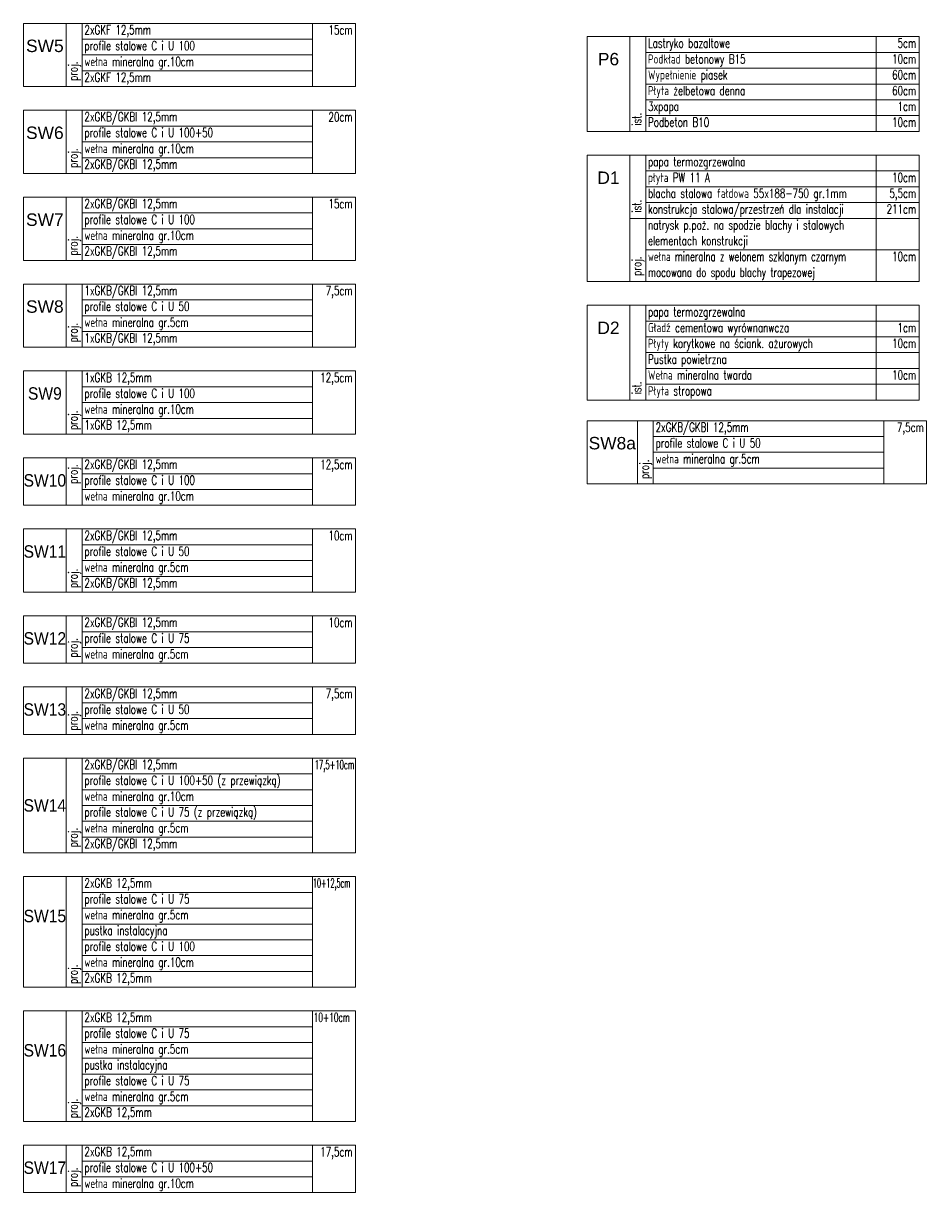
# Model space of a CAD drawing. Header units: centimetres. Extents: x -10702 to 24628, y -4437 to 19798.
# Tile 2 of 92: x -10702 to -6703, y 573 to 5753. Entities that reach past the tile are written whole.
import ezdxf
from ezdxf.enums import TextEntityAlignment as Align

# ---------------------------------------------------------------- set-up
doc = ezdxf.new("R2010")
doc.units = ezdxf.units.CM
doc.layers.get('0').update_dxf_attribs({"color": 8})
for name, color, linetype in [('ARCH_INFO_OPISY', 8, 'Continuous'), ('D1$0$ARCH_INFO_OPISY', 8, 'Continuous'), ('D2$0$ARCH_INFO_OPISY', 8, 'Continuous'), ('P6$0$ARCH_INFO_OPISY', 8, 'Continuous'), ('przegrody dla rzutów$0$RYSUNKOWE_XREF', 8, 'Continuous'), ('SW10$0$ARCH_INFO_OPISY', 8, 'Continuous'), ('SW11$0$ARCH_INFO_OPISY', 8, 'Continuous'), ('SW12$0$ARCH_INFO_OPISY', 8, 'Continuous'), ('SW13$0$ARCH_INFO_OPISY', 8, 'Continuous'), ('SW14$0$ARCH_INFO_OPISY', 8, 'Continuous'), ('SW15$0$ARCH_INFO_OPISY', 8, 'Continuous'), ('SW16$0$ARCH_INFO_OPISY', 8, 'Continuous'), ('SW17$0$ARCH_INFO_OPISY', 8, 'Continuous'), ('SW5$0$ARCH_INFO_OPISY', 8, 'Continuous'), ('SW6$0$ARCH_INFO_OPISY', 8, 'Continuous'), ('SW7$0$ARCH_INFO_OPISY', 8, 'Continuous'), ('SW8$0$ARCH_INFO_OPISY', 8, 'Continuous'), ('SW9$0$ARCH_INFO_OPISY', 8, 'Continuous')]:
    doc.layers.add(name, color=color, linetype=linetype)
for name, color, linetype, lineweight in [('ARCH_TABELKA', 8, 'Continuous', 5), ('D1$0$ARCH_TABELKA', 8, 'Continuous', 5), ('D2$0$ARCH_TABELKA', 8, 'Continuous', 5), ('P6$0$ARCH_TABELKA', 8, 'Continuous', 5), ('SW10$0$ARCH_TABELKA', 8, 'Continuous', 5), ('SW11$0$ARCH_TABELKA', 8, 'Continuous', 5), ('SW12$0$ARCH_TABELKA', 8, 'Continuous', 5), ('SW13$0$ARCH_TABELKA', 8, 'Continuous', 5), ('SW14$0$ARCH_TABELKA', 8, 'Continuous', 5), ('SW15$0$ARCH_TABELKA', 8, 'Continuous', 5), ('SW16$0$ARCH_TABELKA', 8, 'Continuous', 5), ('SW17$0$ARCH_TABELKA', 8, 'Continuous', 5), ('SW5$0$ARCH_TABELKA', 8, 'Continuous', 5), ('SW6$0$ARCH_TABELKA', 8, 'Continuous', 5), ('SW7$0$ARCH_TABELKA', 8, 'Continuous', 5), ('SW8$0$ARCH_TABELKA', 8, 'Continuous', 5), ('SW9$0$ARCH_TABELKA', 8, 'Continuous', 5)]:
    doc.layers.add(name, color=color, linetype=linetype, lineweight=lineweight)
doc.styles.add('Arial', font='arial.ttf')
doc.styles.add('D1$0$Arial', font='arial.ttf')
doc.styles.add('D1$0$Romans', font='Romans.shx')
doc.styles.add('D2$0$Arial', font='arial.ttf')
doc.styles.add('D2$0$Romans', font='Romans.shx')
doc.styles.add('P6$0$Arial', font='arial.ttf')
doc.styles.add('P6$0$Romans', font='Romans.shx')
doc.styles.add('Romans', font='Romans.shx')
doc.styles.add('SW10$0$Arial', font='arial.ttf')
doc.styles.add('SW10$0$Romans', font='Romans.shx')
doc.styles.add('SW11$0$Arial', font='arial.ttf')
doc.styles.add('SW11$0$Romans', font='Romans.shx')
doc.styles.add('SW12$0$Arial', font='arial.ttf')
doc.styles.add('SW12$0$Romans', font='Romans.shx')
doc.styles.add('SW13$0$Arial', font='arial.ttf')
doc.styles.add('SW13$0$Romans', font='Romans.shx')
doc.styles.add('SW14$0$Arial', font='arial.ttf')
doc.styles.add('SW14$0$Romans', font='Romans.shx')
doc.styles.add('SW15$0$Arial', font='arial.ttf')
doc.styles.add('SW15$0$Romans', font='Romans.shx')
doc.styles.add('SW16$0$Arial', font='arial.ttf')
doc.styles.add('SW16$0$Romans', font='Romans.shx')
doc.styles.add('SW17$0$Arial', font='arial.ttf')
doc.styles.add('SW17$0$Romans', font='Romans.shx')
doc.styles.add('SW5$0$Arial', font='arial.ttf')
doc.styles.add('SW5$0$Romans', font='Romans.shx')
doc.styles.add('SW6$0$Arial', font='arial.ttf')
doc.styles.add('SW6$0$Romans', font='Romans.shx')
doc.styles.add('SW7$0$Arial', font='arial.ttf')
doc.styles.add('SW7$0$Romans', font='Romans.shx')
doc.styles.add('SW8$0$Arial', font='arial.ttf')
doc.styles.add('SW8$0$Romans', font='Romans.shx')
doc.styles.add('SW9$0$Arial', font='arial.ttf')
doc.styles.add('SW9$0$Romans', font='Romans.shx')

# ---------------------------------------------------------------- blocks, each defined once
blk = doc.blocks.new('SW5')
at = {"layer": 'SW5$0$ARCH_TABELKA'}
blk.add_line((-44422, 3093.3), (-44422, 2813.3), dxfattribs=at)
blk.add_lwpolyline([(-45702, 3093.3), (-44232, 3093.3), (-44232, 2813.3), (-45702, 2813.3)], close=True, dxfattribs=at)
for points in [[(-45512, 3093.3), (-45512, 2813.3)], [(-45442, 3093.3), (-45442, 2813.3)], [(-45442, 3023.3), (-44422, 3023.3)], [(-45442, 2953.3), (-44422, 2953.3)], [(-45442, 2883.3), (-44422, 2883.3)]]:
    blk.add_lwpolyline(points, dxfattribs=at)
at = {"layer": 'SW5$0$ARCH_INFO_OPISY', "color": 191, "style": 'SW5$0$Romans', "width": 0.7}
for s, p in [('2xGKF 12,5mm  ', (-45431.9, 3044.4)), ('profile stalowe C i U 100', (-45431.9, 2974.4)), ('wełna mineralna gr.10cm', (-45432, 2904)), ('2xGKF 12,5mm  ', (-45431.9, 2834.4))]:
    blk.add_text(s, height=40.5, dxfattribs=at).set_placement(p)
blk.add_text('15cm', height=40.5, dxfattribs=at).set_placement((-44244.3, 3044), align=Align.RIGHT)
blk.add_text('proj.', height=40.5, rotation=90, dxfattribs=at).set_placement((-45461.8, 2838.5))
at = {"layer": 'SW5$0$ARCH_INFO_OPISY', "color": 191, "insert": (-45607, 2993.3), "char_height": 55, "width": 190, "attachment_point": 5, "style": 'SW5$0$Arial'}
blk.add_mtext('SW5', dxfattribs=at)
blk = doc.blocks.new('SW6')
at = {"layer": 'SW6$0$ARCH_TABELKA'}
blk.add_line((-41322, 4924.5), (-41322, 4644.5), dxfattribs=at)
blk.add_lwpolyline([(-42602, 4924.5), (-41132, 4924.5), (-41132, 4644.5), (-42602, 4644.5)], close=True, dxfattribs=at)
for points in [[(-42412, 4924.5), (-42412, 4644.5)], [(-42342, 4924.5), (-42342, 4644.5)], [(-42342, 4854.5), (-41322, 4854.5)], [(-42342, 4784.5), (-41322, 4784.5)], [(-42342, 4714.5), (-41322, 4714.5)], [(-42342, 4644.5), (-41132, 4644.5)]]:
    blk.add_lwpolyline(points, dxfattribs=at)
at = {"layer": 'SW6$0$ARCH_INFO_OPISY', "color": 191, "style": 'SW6$0$Romans', "width": 0.7}
for s, p in [('2xGKB/GKBI 12,5mm  ', (-42331.9, 4875.6)), ('profile stalowe C i U 100+50', (-42331.9, 4805.6)), ('wełna mineralna gr.10cm', (-42332, 4735.2)), ('2xGKB/GKBI 12,5mm  ', (-42331.9, 4665.6))]:
    blk.add_text(s, height=40.5, dxfattribs=at).set_placement(p)
blk.add_text('20cm', height=40.5, dxfattribs=at).set_placement((-41144.3, 4875.2), align=Align.RIGHT)
blk.add_text('proj.', height=40.5, rotation=90, dxfattribs=at).set_placement((-42361.8, 4669.7))
at = {"layer": 'SW6$0$ARCH_INFO_OPISY', "color": 191, "insert": (-42507, 4824.5), "char_height": 55, "width": 190, "attachment_point": 5, "style": 'SW6$0$Arial'}
blk.add_mtext('SW6', dxfattribs=at)
blk = doc.blocks.new('D1')
at = {"layer": 'D1$0$ARCH_TABELKA'}
blk.add_line((-36672, 4923.9), (-36672, 4363.9), dxfattribs=at)
blk.add_lwpolyline([(-37952, 4923.9), (-36482, 4923.9), (-36482, 4363.9), (-37952, 4363.9)], close=True, dxfattribs=at)
for points in [[(-37762, 4923.9), (-37762, 4363.9)], [(-37692, 4923.9), (-37692, 4363.9)], [(-37692, 4853.9), (-36482, 4853.9)], [(-37692, 4783.9), (-36482, 4783.9)], [(-37692, 4713.9), (-36482, 4713.9)], [(-37762, 4643.9), (-36482, 4643.9)], [(-37692, 4503.9), (-36482, 4503.9)]]:
    blk.add_lwpolyline(points, dxfattribs=at)
at = {"layer": 'D1$0$ARCH_INFO_OPISY', "color": 191, "style": 'D1$0$Romans'}
for s, width, p in [('papa termozgrzewalna', 0.7, (-37682, 4874.6)), ('płyta PW 11 A', 0.7, (-37682, 4804.6)), ('blacha stalowa fałdowa 55x188-750 gr.1mm', 0.7, (-37682, 4734.6)), ('konstrukcja stalowa/przestrzeń dla instalacji', 0.7, (-37682, 4664.6)), ('natrysk p.poż. na spodzie blachy i stalowych', 0.7, (-37682, 4594.6)), ('elementach konstrukcji', 0.7, (-37682, 4524.6)), ('wełna mineralna z welonem szklanym czarnym', 0.68, (-37682, 4454.6)), ('mocowana do spodu blachy trapezowej', 0.68, (-37682, 4384.6))]:
    blk.add_text(s, height=40.5, dxfattribs=dict(at, width=width)).set_placement(p)
at = {"layer": 'D1$0$ARCH_INFO_OPISY', "color": 191, "style": 'D1$0$Romans', "width": 0.7}
for s, p in [('10cm', (-36494.3, 4804.6)), ('5,5cm', (-36494.3, 4734.6)), ('211cm', (-36494.3, 4664.6)), ('10cm', (-36494.3, 4454.6))]:
    blk.add_text(s, height=40.5, dxfattribs=at).set_placement(p, align=Align.RIGHT)
for s, p in [('ist.', (-37711.8, 4669.1)), ('proj.', (-37711.8, 4389.1))]:
    blk.add_text(s, height=40.5, rotation=90, dxfattribs=at).set_placement(p)
at = {"layer": 'D1$0$ARCH_INFO_OPISY', "color": 191, "insert": (-37857, 4823.9), "char_height": 55, "width": 190, "attachment_point": 5, "style": 'D1$0$Arial'}
blk.add_mtext('D1', dxfattribs=at)
blk = doc.blocks.new('D2')
at = {"layer": 'D2$0$ARCH_TABELKA'}
blk.add_line((-36672, 4258.9), (-36672, 3838.9), dxfattribs=at)
blk.add_lwpolyline([(-37952, 4258.9), (-36482, 4258.9), (-36482, 3838.9), (-37952, 3838.9)], close=True, dxfattribs=at)
for points in [[(-37762, 4258.9), (-37762, 3838.9)], [(-37692, 4258.9), (-37692, 3838.9)], [(-37692, 4188.9), (-36482, 4188.9)], [(-37692, 4118.9), (-36482, 4118.9)], [(-37692, 4048.9), (-36482, 4048.9)], [(-37692, 3978.9), (-36482, 3978.9)], [(-37692, 3908.9), (-36482, 3908.9)], [(-37692, 3838.9), (-36482, 3838.9)], [(-37692, 3838.9), (-36482, 3838.9)]]:
    blk.add_lwpolyline(points, dxfattribs=at)
at = {"layer": 'D2$0$ARCH_INFO_OPISY', "color": 191, "style": 'D2$0$Romans', "width": 0.7}
for s, p in [('papa termozgrzewalna', (-37682, 4209.6)), ('Gładź cementowa wyrównanwcza', (-37682, 4139.6)), ('Płyty korytkowe na ściank. ażurowych', (-37682, 4069.6)), ('Pustka powietrzna', (-37682, 3999.6)), ('Wełna mineralna twarda', (-37682, 3929.6)), ('Płyta stropowa', (-37682, 3859.6))]:
    blk.add_text(s, height=40.5, dxfattribs=at).set_placement(p)
for s, p in [('1cm', (-36494.3, 4139.6)), ('10cm', (-36494.3, 4069.6)), ('10cm', (-36494.3, 3929.6))]:
    blk.add_text(s, height=40.5, dxfattribs=at).set_placement(p, align=Align.RIGHT)
blk.add_text('ist.', height=40.5, rotation=90, dxfattribs=at).set_placement((-37711.8, 3864.1))
at = {"layer": 'D2$0$ARCH_INFO_OPISY', "color": 191, "insert": (-37857, 4158.9), "char_height": 55, "width": 190, "attachment_point": 5, "style": 'D2$0$Arial'}
blk.add_mtext('D2', dxfattribs=at)
blk = doc.blocks.new('P6')
at = {"layer": 'P6$0$ARCH_TABELKA'}
blk.add_line((-36672, 4923.9), (-36672, 4503.9), dxfattribs=at)
blk.add_lwpolyline([(-37952, 4923.9), (-36482, 4923.9), (-36482, 4503.9), (-37952, 4503.9)], close=True, dxfattribs=at)
for points in [[(-37762, 4923.9), (-37762, 4503.9)], [(-37692, 4923.9), (-37692, 4503.9)], [(-37692, 4853.9), (-36482, 4853.9)], [(-37692, 4783.9), (-36482, 4783.9)], [(-37692, 4713.9), (-36482, 4713.9)], [(-37692, 4643.9), (-36482, 4643.9)], [(-37692, 4573.9), (-36482, 4573.9)], [(-37692, 4503.9), (-36482, 4503.9)], [(-37692, 4503.9), (-36482, 4503.9)]]:
    blk.add_lwpolyline(points, dxfattribs=at)
at = {"layer": 'P6$0$ARCH_INFO_OPISY', "color": 191, "style": 'P6$0$Romans', "width": 0.7}
for s, p in [('Lastryko bazaltowe', (-37682, 4874.6)), ('Podkład betonowy B15', (-37682, 4804.6)), ('Wypełnienie piasek', (-37682, 4734.6)), ('Płyta żelbetowa denna', (-37682, 4664.6)), ('3xpapa', (-37682, 4594.6)), ('Podbeton B10', (-37682, 4524.6))]:
    blk.add_text(s, height=40.5, dxfattribs=at).set_placement(p)
for s, p in [('5cm', (-36494.3, 4874.6)), ('10cm', (-36494.3, 4804.6)), ('60cm', (-36494.3, 4734.6)), ('60cm', (-36494.3, 4664.6)), ('1cm', (-36494.3, 4594.6)), ('10cm', (-36494.3, 4524.6))]:
    blk.add_text(s, height=40.5, dxfattribs=at).set_placement(p, align=Align.RIGHT)
blk.add_text('ist.', height=40.5, rotation=90, dxfattribs=at).set_placement((-37711.8, 4529.1))
at = {"layer": 'P6$0$ARCH_INFO_OPISY', "color": 191, "insert": (-37857, 4823.9), "char_height": 55, "width": 190, "attachment_point": 5, "style": 'P6$0$Arial'}
blk.add_mtext('P6', dxfattribs=at)
blk = doc.blocks.new('SW7')
at = {"layer": 'SW7$0$ARCH_TABELKA'}
blk.add_line((-41322, 4539.5), (-41322, 4259.5), dxfattribs=at)
blk.add_lwpolyline([(-42602, 4539.5), (-41132, 4539.5), (-41132, 4259.5), (-42602, 4259.5)], close=True, dxfattribs=at)
for points in [[(-42412, 4539.5), (-42412, 4259.5)], [(-42342, 4539.5), (-42342, 4259.5)], [(-42342, 4469.5), (-41322, 4469.5)], [(-42342, 4399.5), (-41322, 4399.5)], [(-42342, 4329.5), (-41322, 4329.5)], [(-42342, 4259.5), (-41322, 4259.5)]]:
    blk.add_lwpolyline(points, dxfattribs=at)
at = {"layer": 'SW7$0$ARCH_INFO_OPISY', "color": 191, "style": 'SW7$0$Romans', "width": 0.7}
for s, p in [('2xGKB/GKBI 12,5mm  ', (-42331.9, 4490.6)), ('profile stalowe C i U 100', (-42331.9, 4420.6)), ('wełna mineralna gr.10cm', (-42332, 4350.2)), ('2xGKB/GKBI 12,5mm  ', (-42331.9, 4280.6))]:
    blk.add_text(s, height=40.5, dxfattribs=at).set_placement(p)
blk.add_text('15cm', height=40.5, dxfattribs=at).set_placement((-41144.3, 4490.2), align=Align.RIGHT)
blk.add_text('proj.', height=40.5, rotation=90, dxfattribs=at).set_placement((-42361.8, 4281.2))
at = {"layer": 'SW7$0$ARCH_INFO_OPISY', "color": 191, "insert": (-42507, 4439.5), "char_height": 55, "width": 190, "attachment_point": 5, "style": 'SW7$0$Arial'}
blk.add_mtext('SW7', dxfattribs=at)
blk = doc.blocks.new('SW8')
at = {"layer": 'SW8$0$ARCH_TABELKA'}
blk.add_line((-41322, 4539.5), (-41322, 4259.5), dxfattribs=at)
blk.add_lwpolyline([(-42602, 4539.5), (-41132, 4539.5), (-41132, 4259.5), (-42602, 4259.5)], close=True, dxfattribs=at)
for points in [[(-42412, 4539.5), (-42412, 4259.5)], [(-42342, 4539.5), (-42342, 4259.5)], [(-42342, 4469.5), (-41322, 4469.5)], [(-42342, 4399.5), (-41322, 4399.5)], [(-42342, 4329.5), (-41322, 4329.5)], [(-42342, 4259.5), (-41322, 4259.5)]]:
    blk.add_lwpolyline(points, dxfattribs=at)
at = {"layer": 'SW8$0$ARCH_INFO_OPISY', "color": 191, "style": 'SW8$0$Romans', "width": 0.7}
for s, p in [('1xGKB/GKBI 12,5mm  ', (-42331.9, 4490.6)), ('profile stalowe C i U 50', (-42331.9, 4420.6)), ('wełna mineralna gr.5cm', (-42332, 4350.2)), ('1xGKB/GKBI 12,5mm  ', (-42331.9, 4280.6))]:
    blk.add_text(s, height=40.5, dxfattribs=at).set_placement(p)
blk.add_text('7,5cm', height=40.5, dxfattribs=at).set_placement((-41144.3, 4490.2), align=Align.RIGHT)
blk.add_text('proj.', height=40.5, rotation=90, dxfattribs=at).set_placement((-42361.8, 4281.2))
at = {"layer": 'SW8$0$ARCH_INFO_OPISY', "color": 191, "insert": (-42507, 4439.5), "char_height": 55, "width": 190, "attachment_point": 5, "style": 'SW8$0$Arial'}
blk.add_mtext('SW8', dxfattribs=at)
blk = doc.blocks.new('SW9')
at = {"layer": 'SW9$0$ARCH_TABELKA'}
blk.add_line((-41322, 3909.5), (-41322, 3629.5), dxfattribs=at)
blk.add_lwpolyline([(-42602, 3909.5), (-41132, 3909.5), (-41132, 3629.5), (-42602, 3629.5)], close=True, dxfattribs=at)
for points in [[(-42412, 3909.5), (-42412, 3629.5)], [(-42342, 3909.5), (-42342, 3629.5)], [(-42342, 3839.5), (-41322, 3839.5)], [(-42342, 3769.5), (-41322, 3769.5)], [(-42342, 3699.5), (-41322, 3699.5)]]:
    blk.add_lwpolyline(points, dxfattribs=at)
at = {"layer": 'SW9$0$ARCH_INFO_OPISY', "style": 'SW9$0$Romans', "width": 0.7}
for s, p in [('1xGKB 12,5mm  ', (-42331.9, 3860.6)), ('profile stalowe C i U 100', (-42331.9, 3790.6)), ('wełna mineralna gr.10cm', (-42332, 3720.2)), ('1xGKB 12,5mm  ', (-42331.9, 3650.6))]:
    blk.add_text(s, height=40.5, dxfattribs=at).set_placement(p)
blk.add_text('12,5cm', height=40.5, dxfattribs=at).set_placement((-41144.3, 3860.2), align=Align.RIGHT)
blk.add_text('proj.', height=40.5, rotation=90, dxfattribs=at).set_placement((-42361.8, 3647.9))
at = {"layer": 'SW9$0$ARCH_INFO_OPISY', "insert": (-42507, 3809.5), "char_height": 55, "width": 190, "attachment_point": 5, "style": 'SW9$0$Arial'}
blk.add_mtext('{\\W0.9;SW9}', dxfattribs=at)
blk = doc.blocks.new('SW10')
at = {"layer": 'SW10$0$ARCH_TABELKA'}
blk.add_line((-41322, 3594.5), (-41322, 3384.5), dxfattribs=at)
blk.add_lwpolyline([(-42602, 3594.5), (-41132, 3594.5), (-41132, 3384.5), (-42602, 3384.5)], close=True, dxfattribs=at)
for points in [[(-42412, 3594.5), (-42412, 3384.5)], [(-42342, 3594.5), (-42342, 3384.5)], [(-42342, 3524.5), (-41322, 3524.5)], [(-42342, 3454.5), (-41322, 3454.5)], [(-42342, 3384.5), (-41132, 3384.5)]]:
    blk.add_lwpolyline(points, dxfattribs=at)
at = {"layer": 'SW10$0$ARCH_INFO_OPISY', "color": 191, "style": 'SW10$0$Romans', "width": 0.7}
for s, p in [('2xGKB/GKBI 12,5mm  ', (-42331.9, 3545.6)), ('profile stalowe C i U 100', (-42331.9, 3475.6)), ('wełna mineralna gr.10cm', (-42332, 3405.2))]:
    blk.add_text(s, height=40.5, dxfattribs=at).set_placement(p)
blk.add_text('12,5cm', height=40.5, dxfattribs=at).set_placement((-41144.3, 3545.2), align=Align.RIGHT)
blk.add_text('proj.', height=40.5, rotation=90, dxfattribs=at).set_placement((-42361.8, 3479.7))
at = {"layer": 'SW10$0$ARCH_INFO_OPISY', "color": 191, "insert": (-42507, 3494.5), "char_height": 55, "width": 190, "attachment_point": 5, "style": 'SW10$0$Arial'}
blk.add_mtext('{\\W0.9;SW10}', dxfattribs=at)
blk = doc.blocks.new('SW11')
at = {"layer": 'SW11$0$ARCH_TABELKA'}
blk.add_line((-41322, 3279.5), (-41322, 2999.5), dxfattribs=at)
blk.add_lwpolyline([(-42602, 3279.5), (-41132, 3279.5), (-41132, 2999.5), (-42602, 2999.5)], close=True, dxfattribs=at)
for points in [[(-42412, 3279.5), (-42412, 2999.5)], [(-42342, 3279.5), (-42342, 2999.5)], [(-42342, 3209.5), (-41322, 3209.5)], [(-42342, 3139.5), (-41322, 3139.5)], [(-42342, 3069.5), (-41322, 3069.5)], [(-42342, 2999.5), (-41322, 2999.5)]]:
    blk.add_lwpolyline(points, dxfattribs=at)
at = {"layer": 'SW11$0$ARCH_INFO_OPISY', "color": 191, "style": 'SW11$0$Romans', "width": 0.7}
for s, p in [('2xGKB/GKBI 12,5mm  ', (-42331.9, 3230.6)), ('profile stalowe C i U 50', (-42331.9, 3160.6)), ('wełna mineralna gr.5cm', (-42332, 3090.2)), ('2xGKB/GKBI 12,5mm  ', (-42331.9, 3020.6))]:
    blk.add_text(s, height=40.5, dxfattribs=at).set_placement(p)
blk.add_text('10cm', height=40.5, dxfattribs=at).set_placement((-41144.3, 3230.2), align=Align.RIGHT)
blk.add_text('proj.', height=40.5, rotation=90, dxfattribs=at).set_placement((-42361.8, 3017.8))
at = {"layer": 'SW11$0$ARCH_INFO_OPISY', "color": 191, "insert": (-42507, 3179.5), "char_height": 55, "width": 190, "attachment_point": 5, "style": 'SW11$0$Arial'}
blk.add_mtext('{\\W0.9;SW11}', dxfattribs=at)
blk = doc.blocks.new('SW12')
at = {"layer": 'SW12$0$ARCH_TABELKA'}
blk.add_line((-41322, 3279.5), (-41322, 3069.5), dxfattribs=at)
blk.add_lwpolyline([(-42602, 3279.5), (-41132, 3279.5), (-41132, 3069.5), (-42602, 3069.5)], close=True, dxfattribs=at)
for points in [[(-42412, 3279.5), (-42412, 3069.5)], [(-42342, 3279.5), (-42342, 3069.5)], [(-42342, 3209.5), (-41322, 3209.5)], [(-42342, 3139.5), (-41322, 3139.5)], [(-42602, 3069.5), (-41132, 3069.5)]]:
    blk.add_lwpolyline(points, dxfattribs=at)
at = {"layer": 'SW12$0$ARCH_INFO_OPISY', "color": 191, "style": 'SW12$0$Romans', "width": 0.7}
for s, p in [('2xGKB/GKBI 12,5mm  ', (-42331.9, 3230.6)), ('profile stalowe C i U 75', (-42331.9, 3160.6)), ('wełna mineralna gr.5cm', (-42332, 3090.2))]:
    blk.add_text(s, height=40.5, dxfattribs=at).set_placement(p)
blk.add_text('10cm', height=40.5, dxfattribs=at).set_placement((-41144.3, 3230.2), align=Align.RIGHT)
blk.add_text('proj.', height=40.5, rotation=90, dxfattribs=at).set_placement((-42361.8, 3094.7))
at = {"layer": 'SW12$0$ARCH_INFO_OPISY', "color": 191, "insert": (-42507, 3179.5), "char_height": 55, "width": 190, "attachment_point": 5, "style": 'SW12$0$Arial'}
blk.add_mtext('{\\W0.9;SW12}', dxfattribs=at)
blk = doc.blocks.new('SW13')
at = {"layer": 'SW13$0$ARCH_TABELKA'}
blk.add_line((-41322, 3559.5), (-41322, 3349.5), dxfattribs=at)
blk.add_lwpolyline([(-42602, 3559.5), (-41132, 3559.5), (-41132, 3349.5), (-42602, 3349.5)], close=True, dxfattribs=at)
for points in [[(-42412, 3559.5), (-42412, 3349.5)], [(-42342, 3559.5), (-42342, 3349.5)], [(-42342, 3489.5), (-41322, 3489.5)], [(-42342, 3419.5), (-41322, 3419.5)]]:
    blk.add_lwpolyline(points, dxfattribs=at)
at = {"layer": 'SW13$0$ARCH_INFO_OPISY', "color": 191, "style": 'SW13$0$Romans', "width": 0.7}
for s, p in [('2xGKB/GKBI 12,5mm  ', (-42331.9, 3510.6)), ('profile stalowe C i U 50', (-42331.9, 3440.6)), ('wełna mineralna gr.5cm', (-42332, 3370.2))]:
    blk.add_text(s, height=40.5, dxfattribs=at).set_placement(p)
blk.add_text('7,5cm', height=40.5, dxfattribs=at).set_placement((-41144.3, 3510.2), align=Align.RIGHT)
blk.add_text('proj.', height=40.5, rotation=90, dxfattribs=at).set_placement((-42361.8, 3366.8))
at = {"layer": 'SW13$0$ARCH_INFO_OPISY', "color": 191, "insert": (-42507, 3459.5), "char_height": 55, "width": 190, "attachment_point": 5, "style": 'SW13$0$Arial'}
blk.add_mtext('{\\W0.9;SW13}', dxfattribs=at)
blk = doc.blocks.new('SW14')
at = {"layer": 'SW14$0$ARCH_TABELKA'}
for q in [(-41322, 2824.5), (-41322, 2544.5)]:
    blk.add_line((-41322, 2964.5), q, dxfattribs=at)
blk.add_lwpolyline([(-42602, 2964.5), (-41132, 2964.5), (-41132, 2544.5), (-42602, 2544.5)], close=True, dxfattribs=at)
for points in [[(-42412, 2964.5), (-42412, 2544.5)], [(-42342, 2964.5), (-42342, 2824.5)], [(-42342, 2964.5), (-42342, 2544.5)], [(-42342, 2894.5), (-41322, 2894.5)], [(-42342, 2824.5), (-41322, 2824.5)], [(-42342, 2754.5), (-41322, 2754.5)], [(-42342, 2684.5), (-41322, 2684.5)], [(-42342, 2614.5), (-41322, 2614.5)], [(-42342, 2544.5), (-41322, 2544.5)]]:
    blk.add_lwpolyline(points, dxfattribs=at)
at = {"layer": 'SW14$0$ARCH_INFO_OPISY', "color": 191, "style": 'SW14$0$Romans', "width": 0.7}
for s, p in [('2xGKB/GKBI 12,5mm  ', (-42331.9, 2915.6)), ('profile stalowe C i U 100+50 (z przewiązką)', (-42331.9, 2845.6)), ('wełna mineralna gr.10cm', (-42332, 2775.2)), ('profile stalowe C i U 75 (z przewiązką)', (-42331.9, 2705.6)), ('wełna mineralna gr.5cm', (-42332, 2635.2)), ('2xGKB/GKBI 12,5mm  ', (-42331.9, 2565.6))]:
    blk.add_text(s, height=40.5, dxfattribs=at).set_placement(p)
at = {"layer": 'SW14$0$ARCH_INFO_OPISY', "color": 191, "style": 'SW14$0$Romans', "width": 0.55}
blk.add_text('17,5+10cm', height=40.5, dxfattribs=at).set_placement((-41136.8, 2915.2), align=Align.RIGHT)
at = {"layer": 'SW14$0$ARCH_INFO_OPISY', "color": 191, "style": 'SW14$0$Romans', "width": 0.7}
blk.add_text('proj.', height=40.5, rotation=90, dxfattribs=at).set_placement((-42361.8, 2569.2))
at = {"layer": 'SW14$0$ARCH_INFO_OPISY', "color": 191, "insert": (-42507, 2754.5), "char_height": 55, "width": 190, "attachment_point": 5, "style": 'SW14$0$Arial'}
blk.add_mtext('{\\W0.9;SW14}', dxfattribs=at)
blk = doc.blocks.new('SW15')
at = {"layer": 'SW15$0$ARCH_TABELKA'}
blk.add_line((-44422, 4633.3), (-44422, 4143.3), dxfattribs=at)
for points in [[(-44232, 4143.3), (-45702, 4143.3), (-45702, 4633.3), (-44232, 4633.3), (-44232, 4143.3)], [(-45512, 4633.3), (-45512, 4143.3)], [(-45442, 4633.3), (-45442, 4143.3)], [(-45442, 4563.3), (-44422, 4563.3)], [(-45442, 4493.3), (-44422, 4493.3)], [(-45442, 4423.3), (-44422, 4423.3)], [(-45442, 4353.3), (-44422, 4353.3)], [(-45442, 4283.3), (-44422, 4283.3)], [(-45442, 4213.3), (-44422, 4213.3)], [(-45442, 4143.3), (-44422, 4143.3)]]:
    blk.add_lwpolyline(points, dxfattribs=at)
at = {"layer": 'SW15$0$ARCH_INFO_OPISY', "color": 191, "style": 'SW15$0$Romans'}
for s, width, p in [('2xGKB 12,5mm  ', 0.7, (-45431.9, 4584.4)), ('10+12,5cm', 0.52, (-44420.2, 4584.4)), ('profile stalowe C i U 75 ', 0.7, (-45431.9, 4514.4)), ('wełna mineralna gr.5cm', 0.7, (-45432, 4444)), ('pustka instalacyjna', 0.7, (-45431.9, 4374.4)), ('profile stalowe C i U 100 ', 0.7, (-45431.9, 4304.4)), ('wełna mineralna gr.10cm', 0.7, (-45432, 4234)), ('2xGKB 12,5mm  ', 0.7, (-45431.9, 4164.4))]:
    blk.add_text(s, height=40.5, dxfattribs=dict(at, width=width)).set_placement(p)
at = {"layer": 'SW15$0$ARCH_INFO_OPISY', "color": 191, "style": 'SW15$0$Romans', "width": 0.7}
blk.add_text('proj.', height=40.5, rotation=90, dxfattribs=at).set_placement((-45461.8, 4157.6))
at = {"layer": 'SW15$0$ARCH_INFO_OPISY', "color": 191, "insert": (-45607, 4458.4), "char_height": 55, "width": 190, "attachment_point": 5, "style": 'SW15$0$Arial'}
blk.add_mtext('{\\W0.9;SW15}', dxfattribs=at)
blk = doc.blocks.new('SW16')
at = {"layer": 'SW16$0$ARCH_TABELKA'}
blk.add_line((-44422, 4633.3), (-44422, 4143.3), dxfattribs=at)
for points in [[(-44232, 4143.3), (-45702, 4143.3), (-45702, 4633.3), (-44232, 4633.3), (-44232, 4143.3)], [(-45512, 4633.3), (-45512, 4143.3)], [(-45442, 4633.3), (-45442, 4143.3)], [(-45442, 4563.3), (-44422, 4563.3)], [(-45442, 4493.3), (-44422, 4493.3)], [(-45442, 4423.3), (-44422, 4423.3)], [(-45442, 4353.3), (-44422, 4353.3)], [(-45442, 4283.3), (-44422, 4283.3)], [(-45442, 4213.3), (-44422, 4213.3)], [(-45442, 4143.3), (-44422, 4143.3)]]:
    blk.add_lwpolyline(points, dxfattribs=at)
at = {"layer": 'SW16$0$ARCH_INFO_OPISY', "color": 191, "style": 'SW16$0$Romans'}
for s, width, p in [('2xGKB 12,5mm  ', 0.7, (-45431.9, 4584.4)), ('10+10cm', 0.6, (-44416.9, 4584.4)), ('profile stalowe C i U 75 ', 0.7, (-45431.9, 4514.4)), ('wełna mineralna gr.5cm', 0.7, (-45432, 4444)), ('pustka instalacyjna', 0.7, (-45431.9, 4374.4)), ('profile stalowe C i U 75 ', 0.7, (-45431.9, 4304.4)), ('wełna mineralna gr.5cm', 0.7, (-45432, 4234)), ('2xGKB 12,5mm  ', 0.7, (-45431.9, 4164.4))]:
    blk.add_text(s, height=40.5, dxfattribs=dict(at, width=width)).set_placement(p)
at = {"layer": 'SW16$0$ARCH_INFO_OPISY', "color": 191, "style": 'SW16$0$Romans', "width": 0.7}
blk.add_text('proj.', height=40.5, rotation=90, dxfattribs=at).set_placement((-45461.8, 4157.6))
at = {"layer": 'SW16$0$ARCH_INFO_OPISY', "color": 191, "insert": (-45607, 4458.4), "char_height": 55, "width": 190, "attachment_point": 5, "style": 'SW16$0$Arial'}
blk.add_mtext('{\\W0.9;SW16}', dxfattribs=at)
blk = doc.blocks.new('SW17')
at = {"layer": 'SW17$0$ARCH_TABELKA'}
blk.add_line((-41322, 4224.5), (-41322, 4014.5), dxfattribs=at)
blk.add_lwpolyline([(-42602, 4224.5), (-41132, 4224.5), (-41132, 4014.5), (-42602, 4014.5)], close=True, dxfattribs=at)
for points in [[(-42412, 4224.5), (-42412, 4014.5)], [(-42342, 4224.5), (-42342, 4014.5)], [(-42342, 4154.5), (-41322, 4154.5)], [(-42342, 4084.5), (-41322, 4084.5)], [(-42602, 4014.5), (-41132, 4014.5)]]:
    blk.add_lwpolyline(points, dxfattribs=at)
at = {"layer": 'SW17$0$ARCH_INFO_OPISY', "color": 191, "style": 'SW17$0$Romans', "width": 0.7}
for s, p in [('2xGKB 12,5mm  ', (-42331.9, 4175.6)), ('profile stalowe C i U 100+50', (-42331.9, 4105.6)), ('wełna mineralna gr.10cm', (-42332, 4035.2))]:
    blk.add_text(s, height=40.5, dxfattribs=at).set_placement(p)
blk.add_text('17,5cm', height=40.5, dxfattribs=at).set_placement((-41144.3, 4175.2), align=Align.RIGHT)
blk.add_text('proj.', height=40.5, rotation=90, dxfattribs=at).set_placement((-42361.8, 4039.7))
at = {"layer": 'SW17$0$ARCH_INFO_OPISY', "color": 191, "insert": (-42507, 4124.5), "char_height": 55, "width": 190, "attachment_point": 5, "style": 'SW17$0$Arial'}
blk.add_mtext('{\\W0.9;SW17}', dxfattribs=at)
blk = doc.blocks.new('przegrody dla rzutów')
at = {"layer": 'przegrody dla rzutów$0$RYSUNKOWE_XREF'}
for name, p in [('SW5', (35000, 2659.4)), ('P6', (29745.7, 770.1)), ('SW6', (31900, 443.2)), ('D1', (29745.7, 245.1)), ('SW7', (31900, 443.2)), ('SW8', (31900, 58.2)), ('D2', (29745.7, 245.1)), ('SW9', (31900, 303.2)), ('SW10', (31900, 233.2)), ('SW11', (31900, 233.2)), ('SW12', (31900, -151.8)), ('SW13', (31900, -746.8)), ('SW14', (31900, -466.8)), ('SW15', (35000, -2660.6)), ('SW16', (35000, -3255.6)), ('SW17', (31900, -3441.8))]:
    blk.add_blockref(name, p, dxfattribs=at)

msp = doc.modelspace()

# ---------------------------------------------------------------- linework, layer by layer
at = {"layer": 'ARCH_TABELKA'}
msp.add_line((-6892.756, 3992.541), (-6892.756, 3712.541), dxfattribs=at)
msp.add_lwpolyline([(-8206.234, 3992.541), (-6702.756, 3992.541), (-6702.756, 3712.541), (-8206.234, 3712.541)], close=True, dxfattribs=at)
for points in [[(-7982.756, 3992.541), (-7982.756, 3712.541)], [(-7912.756, 3992.541), (-7912.756, 3712.541)], [(-7912.756, 3922.541), (-6892.756, 3922.541)], [(-7912.756, 3852.541), (-6892.756, 3852.541)], [(-7912.756, 3782.541), (-6892.756, 3782.541)], [(-7912.756, 3712.541), (-6892.756, 3712.541)]]:
    msp.add_lwpolyline(points, dxfattribs=at)

# ---------------------------------------------------------------- block references
msp.add_blockref('przegrody dla rzutów', (0, 0))

# ---------------------------------------------------------------- texts
at = {"layer": 'ARCH_INFO_OPISY', "style": 'Romans', "width": 0.7}
for s, p in [('2xGKB/GKBI 12,5mm  ', (-7902.672, 3943.66)), ('profile stalowe C i U 50', (-7902.672, 3873.66)), ('wełna mineralna gr.5cm', (-7902.756, 3803.244))]:
    msp.add_text(s, height=40.5, dxfattribs=at).set_placement(p)
msp.add_text('7,5cm', height=40.5, dxfattribs=at).set_placement((-6715.08, 3943.244), align=Align.RIGHT)
msp.add_text('proj.', height=40.5, rotation=90, dxfattribs=at).set_placement((-7932.638, 3734.252))
at = {"layer": 'ARCH_INFO_OPISY', "insert": (-8094.495, 3892.541), "char_height": 55, "width": 223.4777, "attachment_point": 5, "style": 'Arial'}
msp.add_mtext('SW8a', dxfattribs=at)

doc.saveas('drawing.dxf')
